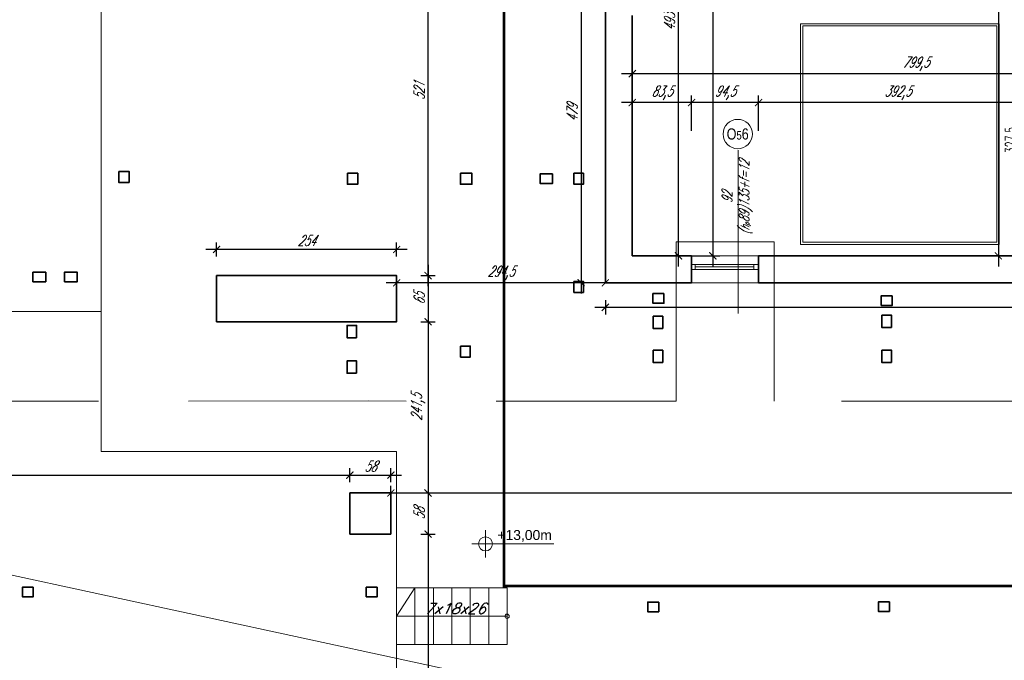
# Model space of a CAD drawing. Header units: millimetres. Extents: x 402 to 79005, y -7782 to 89952.
# Tile 11 of 256: x 25107 to 26496, y 7051 to 7954. Entities that reach past the tile are written whole.
import ezdxf
from ezdxf.enums import TextEntityAlignment as Align

# ---------------------------------------------------------------- set-up
doc = ezdxf.new("R2010")
doc.units = ezdxf.units.MM
doc.header["$LTSCALE"] = 10
doc.linetypes.add('DASHED', pattern=[19.05, 12.7, -6.35])
doc.layers.get('0').update_dxf_attribs({"lineweight": 0})
doc.layers.get('Defpoints').update_dxf_attribs({"color": 253})
for name, color, linetype, lineweight in [('01-2_konstrukcja dachu', 253, 'Continuous', 35), ('01_ściany', 253, 'Continuous', 35), ('03-01_okna', 253, 'Continuous', 15), ('03-02_schody', 253, 'Continuous', 5), ('04-1_widok', 253, 'Continuous', 5), ('04-2_nad', 253, 'DASHED', 5), ('05-01_wymiary', 253, 'Continuous', 5), ('05-03_opis', 253, 'Continuous', 5), ('0_A_DŹWIG OSOBOWY', 5, 'Continuous', 0), ('0_A_GRANICA OPRACOWANIA', 1, 'Continuous', 0), ('0_A_WYMIAROWANIE', 1, 'Continuous', 5), ('0_SZKLANA ELEWACJA SZYBU WINDOWEGO', 132, 'Continuous', 0)]:
    doc.layers.add(name, color=color, linetype=linetype, lineweight=lineweight)
doc.styles.add('arial', font='ARIAL.TTF')
doc.styles.add('ariel', font='ARIAL.TTF', dxfattribs={"width": 0.8})
doc.styles.add('ariel_wym', font='simplex.shx', dxfattribs={"width": 0.65, "oblique": 25})
doc.styles.add('SIMPLEXD', font='simplex.shx', dxfattribs={"width": 0.6})
doc.dimstyles.new('1-100', dxfattribs={"dimtxt": 16, "dimasz": 5, "dimexe": 0, "dimexo": 0, "dimgap": 5, "dimtad": 1, "dimdec": 1, "dimtxsty": 'SIMPLEXD', "dimcen": 5, "dimclrt": 256, "dimadec": 0, "dimazin": 0, "dimtfac": 1, "dimtdec": 0, "dimtix": 1, "dimtmove": 1, "dimatfit": 3, "dimldrblk": 'LP', "dimfxl": 0, "dimarcsym": 0})
doc.dimstyles.new('ariel 50', dxfattribs={"dimtxt": 15, "dimasz": 10, "dimexe": 10, "dimexo": 0, "dimgap": 5, "dimtad": 1, "dimdec": 1, "dimrnd": 0.5, "dimtxsty": 'ariel_wym', "dimblk": 'ARCHTICK', "dimcen": 2.5, "dimdle": 15, "dimazin": 0, "dimtfac": 1, "dimtdec": 1, "dimtix": 1, "dimtmove": 0, "dimatfit": 3, "dimldrblk": 'DOT', "dimfxl": 0, "dimarcsym": 0})
doc.dimstyles.new('ariel 50 wnętrze', dxfattribs={"dimtxt": 15, "dimasz": 10, "dimexe": 10, "dimexo": 0, "dimgap": 5, "dimtad": 1, "dimdec": 1, "dimrnd": 0.5, "dimtxsty": 'ariel_wym', "dimblk": 'ARCHTICK', "dimcen": 2.5, "dimdle": 15, "dimazin": 0, "dimtfac": 1, "dimtdec": 1, "dimtix": 1, "dimtmove": 0, "dimatfit": 3, "dimldrblk": 'DOT', "dimfxl": 0, "dimarcsym": 0})

# ---------------------------------------------------------------- blocks, each defined once
blk = doc.blocks.new('_ArchTick')
at = {"color": 0, "linetype": 'ByBlock', "const_width": 0.15}
blk.add_lwpolyline([(-0.5, -0.5), (0.5, 0.5)], dxfattribs=at)
blk = doc.blocks.new('*D3452')
at = {"layer": '05-01_wymiary', "color": 0, "lineweight": -2}
for p, q in [((26036.7, 7605.9), (26036.7, 8128.9)), ((25996.7, 8113.9), (26046.7, 8113.9)), ((25996.7, 7620.9), (26046.7, 7620.9))]:
    blk.add_line(p, q, dxfattribs=at)
at = {"layer": 'Defpoints', "color": 0, "lineweight": 0}
for p in [(25885.1, 8113.9), (26036.7, 8113.9), (25971.6, 7620.9)]:
    blk.add_point(p, dxfattribs=at)
at = {"layer": '05-01_wymiary', "color": 0, "lineweight": -2, "xscale": 10, "yscale": 10, "zscale": 10}
for p, rotation in [((26036.7, 8113.9), 90), ((26036.7, 7620.9), 270)]:
    blk.add_blockref('_ArchTick', p, dxfattribs=dict(at, rotation=rotation))
at = {"layer": '05-01_wymiary', "color": 0, "insert": (26024.2, 7950.7), "char_height": 15, "attachment_point": 5, "rotation": 90, "style": 'ariel_wym'}
blk.add_mtext('493', dxfattribs=at)
blk = doc.blocks.new('_Dot')
at = {"color": 0, "linetype": 'ByBlock', "lineweight": -2}
blk.add_line((-0.5, 0), (-1, 0), dxfattribs=at)
at = {"color": 0, "linetype": 'ByBlock', "const_width": 0.5}
blk.add_lwpolyline([(-0.25, 0, 1), (0.25, 0, 1)], format="xyb", close=True, dxfattribs=at)
blk = doc.blocks.new('*D3456')
at = {"layer": '05-01_wymiary', "color": 0, "lineweight": -2}
for p, q in [((26085.2, 8413.9), (26085.2, 7605.9)), ((26045.2, 8398.9), (26095.2, 8398.9)), ((26045.2, 7620.9), (26095.2, 7620.9))]:
    blk.add_line(p, q, dxfattribs=at)
at = {"layer": 'Defpoints', "color": 0, "lineweight": 0}
for p in [(25177.7, 8398.9), (25971.6, 7620.9), (26085.2, 7620.9)]:
    blk.add_point(p, dxfattribs=at)
at = {"layer": '05-01_wymiary', "color": 0, "lineweight": -2, "xscale": 10, "yscale": 10, "zscale": 10}
for p, rotation in [((26085.2, 8398.9), 90), ((26085.2, 7620.9), 270)]:
    blk.add_blockref('_ArchTick', p, dxfattribs=dict(at, rotation=rotation))
at = {"layer": '05-01_wymiary', "color": 0, "insert": (26072.7, 8009.9), "char_height": 15, "attachment_point": 5, "rotation": 90, "style": 'ariel_wym'}
blk.add_mtext('778', dxfattribs=at)
blk = doc.blocks.new('*D3504')
at = {"layer": '05-01_wymiary', "color": 0, "lineweight": -2}
for p, q in [((26488, 9358.9), (26488, 7605.9)), ((26528, 9343.9), (26478, 9343.9)), ((26528, 7620.9), (26478, 7620.9))]:
    blk.add_line(p, q, dxfattribs=at)
at = {"layer": 'Defpoints', "color": 0, "lineweight": 0}
for p in [(26771.2, 9343.9), (26488, 7620.9), (26771.2, 7620.9)]:
    blk.add_point(p, dxfattribs=at)
at = {"layer": '05-01_wymiary', "color": 0, "lineweight": -2, "xscale": 10, "yscale": 10, "zscale": 10}
for p, rotation in [((26488, 9343.9), 90), ((26488, 7620.9), 270)]:
    blk.add_blockref('_ArchTick', p, dxfattribs=dict(at, rotation=rotation))
at = {"layer": '05-01_wymiary', "color": 0, "insert": (26475.5, 8482.4), "char_height": 15, "attachment_point": 5, "rotation": 90, "style": 'ariel_wym'}
blk.add_mtext('1723', dxfattribs=at)
blk = doc.blocks.new('*D3541')
at = {"layer": '05-01_wymiary', "color": 0, "lineweight": -2}
for p, q in [((26557.3, 7837), (26134.8, 7837)), ((26149.8, 7797), (26149.8, 7847)), ((26542.3, 7797), (26542.3, 7847))]:
    blk.add_line(p, q, dxfattribs=at)
at = {"layer": 'Defpoints', "color": 0, "lineweight": 0}
for p in [(26149.8, 7837), (26149.8, 7582.9), (26542.3, 7582.9)]:
    blk.add_point(p, dxfattribs=at)
at = {"layer": '05-01_wymiary', "color": 0, "lineweight": -2, "xscale": 10, "yscale": 10, "zscale": 10, "rotation": 180}
blk.add_blockref('_ArchTick', (26149.8, 7837), dxfattribs=at)
at = {"layer": '05-01_wymiary', "color": 0, "lineweight": -2, "xscale": 10, "yscale": 10, "zscale": 10}
blk.add_blockref('_ArchTick', (26542.3, 7837), dxfattribs=at)
at = {"layer": '05-01_wymiary', "color": 0, "insert": (26346.1, 7850.9), "char_height": 15, "attachment_point": 5, "style": 'ariel_wym'}
blk.add_mtext('392,5', dxfattribs=at)
blk = doc.blocks.new('*D3542')
at = {"layer": '05-01_wymiary', "color": 0, "lineweight": -2}
for p, q in [((26164.8, 7837), (26040.3, 7837)), ((26055.3, 7797), (26055.3, 7847)), ((26149.8, 7797), (26149.8, 7847))]:
    blk.add_line(p, q, dxfattribs=at)
at = {"layer": 'Defpoints', "color": 0, "lineweight": 0}
for p in [(26055.3, 7837), (26055.3, 7582.9), (26149.8, 7582.9)]:
    blk.add_point(p, dxfattribs=at)
at = {"layer": '05-01_wymiary', "color": 0, "lineweight": -2, "xscale": 10, "yscale": 10, "zscale": 10, "rotation": 180}
blk.add_blockref('_ArchTick', (26055.3, 7837), dxfattribs=at)
at = {"layer": '05-01_wymiary', "color": 0, "lineweight": -2, "xscale": 10, "yscale": 10, "zscale": 10}
blk.add_blockref('_ArchTick', (26149.8, 7837), dxfattribs=at)
at = {"layer": '05-01_wymiary', "color": 0, "insert": (26102.6, 7850.9), "char_height": 15, "attachment_point": 5, "style": 'ariel_wym'}
blk.add_mtext('94,5', dxfattribs=at)
blk = doc.blocks.new('*D3543')
at = {"layer": '05-01_wymiary', "color": 0, "lineweight": -2}
for p, q in [((26070.3, 7837), (25956.6, 7837)), ((25971.6, 7797), (25971.6, 7847)), ((26055.3, 7797), (26055.3, 7847))]:
    blk.add_line(p, q, dxfattribs=at)
at = {"layer": 'Defpoints', "color": 0, "lineweight": 0}
for p in [(25971.6, 7837), (25971.6, 7620.9), (26055.3, 7582.9)]:
    blk.add_point(p, dxfattribs=at)
at = {"layer": '05-01_wymiary', "color": 0, "lineweight": -2, "xscale": 10, "yscale": 10, "zscale": 10, "rotation": 180}
blk.add_blockref('_ArchTick', (25971.6, 7837), dxfattribs=at)
at = {"layer": '05-01_wymiary', "color": 0, "lineweight": -2, "xscale": 10, "yscale": 10, "zscale": 10}
blk.add_blockref('_ArchTick', (26055.3, 7837), dxfattribs=at)
at = {"layer": '05-01_wymiary', "color": 0, "insert": (26013.5, 7850.9), "char_height": 15, "attachment_point": 5, "style": 'ariel_wym'}
blk.add_mtext('83,5', dxfattribs=at)
blk = doc.blocks.new('*D3544')
at = {"layer": '05-01_wymiary', "color": 0, "lineweight": -2}
for p, q in [((25956.6, 7877.8), (26786.2, 7877.8)), ((25971.6, 7837.8), (25971.6, 7887.8)), ((26771.2, 7837.8), (26771.2, 7887.8))]:
    blk.add_line(p, q, dxfattribs=at)
at = {"layer": 'Defpoints', "color": 0, "lineweight": 0}
for p in [(26771.2, 7877.8), (25971.6, 7620.9), (26771.2, 7620.9)]:
    blk.add_point(p, dxfattribs=at)
at = {"layer": '05-01_wymiary', "color": 0, "lineweight": -2, "xscale": 10, "yscale": 10, "zscale": 10, "rotation": 180}
blk.add_blockref('_ArchTick', (25971.6, 7877.8), dxfattribs=at)
at = {"layer": '05-01_wymiary', "color": 0, "lineweight": -2, "xscale": 10, "yscale": 10, "zscale": 10}
blk.add_blockref('_ArchTick', (26771.2, 7877.8), dxfattribs=at)
at = {"layer": '05-01_wymiary', "color": 0, "insert": (26371.4, 7891.7), "char_height": 15, "attachment_point": 5, "style": 'ariel_wym'}
blk.add_mtext('799,5', dxfattribs=at)
blk = doc.blocks.new('*D3579')
at = {"layer": '05-01_wymiary', "color": 0, "lineweight": -2}
for p, q in [((25899.4, 8076.9), (25899.4, 7567.9)), ((25909.4, 8061.9), (25889.4, 8061.9)), ((25909.4, 7582.9), (25889.4, 7582.9))]:
    blk.add_line(p, q, dxfattribs=at)
at = {"layer": 'Defpoints', "color": 0, "lineweight": 0}
for p in [(25933.6, 8061.9), (25899.4, 7582.9), (25933.6, 7582.9)]:
    blk.add_point(p, dxfattribs=at)
at = {"layer": '05-01_wymiary', "color": 0, "lineweight": -2, "xscale": 10, "yscale": 10, "zscale": 10}
for p, rotation in [((25899.4, 8061.9), 90), ((25899.4, 7582.9), 270)]:
    blk.add_blockref('_ArchTick', p, dxfattribs=dict(at, rotation=rotation))
at = {"layer": '05-01_wymiary', "color": 0, "insert": (25886.9, 7822.4), "char_height": 15, "attachment_point": 5, "rotation": 90, "style": 'ariel_wym'}
blk.add_mtext('479', dxfattribs=at)
blk = doc.blocks.new('*D3580')
at = {"layer": '05-01_wymiary', "color": 0, "lineweight": -2}
for p, q in [((25933.6, 7558.4), (25933.6, 7538.4)), ((27326.5, 7558.4), (27326.5, 7538.4)), ((25918.6, 7548.4), (27341.5, 7548.4))]:
    blk.add_line(p, q, dxfattribs=at)
at = {"layer": 'Defpoints', "color": 0, "lineweight": 0}
for p in [(25933.6, 7582.9), (27326.5, 7582.9), (27326.5, 7548.4)]:
    blk.add_point(p, dxfattribs=at)
at = {"layer": '05-01_wymiary', "color": 0, "lineweight": -2, "xscale": 10, "yscale": 10, "zscale": 10, "rotation": 180}
blk.add_blockref('_ArchTick', (25933.6, 7548.4), dxfattribs=at)
at = {"layer": '05-01_wymiary', "color": 0, "lineweight": -2, "xscale": 10, "yscale": 10, "zscale": 10}
blk.add_blockref('_ArchTick', (27326.5, 7548.4), dxfattribs=at)
at = {"layer": '05-01_wymiary', "color": 0, "insert": (26630.1, 7560.9), "char_height": 15, "attachment_point": 5, "style": 'ariel_wym'}
blk.add_mtext('1393', dxfattribs=at)
blk = doc.blocks.new('*D3581')
at = {"layer": '05-01_wymiary', "color": 0, "lineweight": -2}
for p, q in [((25639.2, 7582.9), (25639.2, 7592.9)), ((25933.6, 7582.9), (25933.6, 7592.9)), ((25948.6, 7582.9), (25624.2, 7582.9))]:
    blk.add_line(p, q, dxfattribs=at)
at = {"layer": 'Defpoints', "color": 0, "lineweight": 0}
for p in [(25639.2, 7582.9), (25639.2, 7582.9), (25933.6, 7582.9)]:
    blk.add_point(p, dxfattribs=at)
at = {"layer": '05-01_wymiary', "color": 0, "lineweight": -2, "xscale": 10, "yscale": 10, "zscale": 10, "rotation": 180}
blk.add_blockref('_ArchTick', (25639.2, 7582.9), dxfattribs=at)
at = {"layer": '05-01_wymiary', "color": 0, "lineweight": -2, "xscale": 10, "yscale": 10, "zscale": 10}
blk.add_blockref('_ArchTick', (25933.6, 7582.9), dxfattribs=at)
at = {"layer": '05-01_wymiary', "color": 0, "insert": (25786.4, 7596.8), "char_height": 15, "attachment_point": 5, "style": 'ariel_wym'}
blk.add_mtext('294,5', dxfattribs=at)
blk = doc.blocks.new('*D3582')
at = {"layer": '05-01_wymiary', "color": 0, "lineweight": -2}
for p, q in [((25683.5, 7608), (25683.5, 7513)), ((25673.5, 7593), (25693.5, 7593)), ((25673.5, 7528), (25693.5, 7528))]:
    blk.add_line(p, q, dxfattribs=at)
at = {"layer": 'Defpoints', "color": 0, "lineweight": 0}
for p in [(25639.2, 7593), (25639.2, 7528), (25683.5, 7528)]:
    blk.add_point(p, dxfattribs=at)
at = {"layer": '05-01_wymiary', "color": 0, "lineweight": -2, "xscale": 10, "yscale": 10, "zscale": 10}
for p, rotation in [((25683.5, 7593), 90), ((25683.5, 7528), 270)]:
    blk.add_blockref('_ArchTick', p, dxfattribs=dict(at, rotation=rotation))
at = {"layer": '05-01_wymiary', "color": 0, "insert": (25671, 7560.5), "char_height": 15, "attachment_point": 5, "rotation": 90, "style": 'ariel_wym'}
blk.add_mtext('65', dxfattribs=at)
blk = doc.blocks.new('*D3583')
at = {"layer": '05-01_wymiary', "color": 0, "lineweight": -2}
for p, q in [((25385.2, 7619.9), (25385.2, 7639.9)), ((25639.2, 7619.9), (25639.2, 7639.9)), ((25654.2, 7629.9), (25370.2, 7629.9))]:
    blk.add_line(p, q, dxfattribs=at)
at = {"layer": 'Defpoints', "color": 0, "lineweight": 0}
for p in [(25385.2, 7629.9), (25385.2, 7593), (25639.2, 7593)]:
    blk.add_point(p, dxfattribs=at)
at = {"layer": '05-01_wymiary', "color": 0, "lineweight": -2, "xscale": 10, "yscale": 10, "zscale": 10, "rotation": 180}
blk.add_blockref('_ArchTick', (25385.2, 7629.9), dxfattribs=at)
at = {"layer": '05-01_wymiary', "color": 0, "lineweight": -2, "xscale": 10, "yscale": 10, "zscale": 10}
blk.add_blockref('_ArchTick', (25639.2, 7629.9), dxfattribs=at)
at = {"layer": '05-01_wymiary', "color": 0, "insert": (25512.2, 7642.4), "char_height": 15, "attachment_point": 5, "style": 'ariel_wym'}
blk.add_mtext('254', dxfattribs=at)
blk = doc.blocks.new('*D3584')
at = {"layer": '05-01_wymiary', "color": 0, "lineweight": -2}
for p, q in [((25683.5, 7578), (25683.5, 8128.9)), ((25673.5, 8113.9), (25693.5, 8113.9)), ((25673.5, 7593), (25693.5, 7593))]:
    blk.add_line(p, q, dxfattribs=at)
at = {"layer": 'Defpoints', "color": 0, "lineweight": 0}
for p in [(25656.4, 8113.9), (25683.5, 8113.9), (25639.2, 7593)]:
    blk.add_point(p, dxfattribs=at)
at = {"layer": '05-01_wymiary', "color": 0, "lineweight": -2, "xscale": 10, "yscale": 10, "zscale": 10}
for p, rotation in [((25683.5, 8113.9), 90), ((25683.5, 7593), 270)]:
    blk.add_blockref('_ArchTick', p, dxfattribs=dict(at, rotation=rotation))
at = {"layer": '05-01_wymiary', "color": 0, "insert": (25671, 7853.4), "char_height": 15, "attachment_point": 5, "rotation": 90, "style": 'ariel_wym'}
blk.add_mtext('521', dxfattribs=at)
blk = doc.blocks.new('*D3588')
at = {"layer": '05-01_wymiary', "color": 0, "lineweight": -2}
for p, q in [((24218.7, 7301.7), (24218.7, 7321.7)), ((25573.1, 7301.7), (25573.1, 7321.7)), ((24203.7, 7311.7), (25588.1, 7311.7))]:
    blk.add_line(p, q, dxfattribs=at)
at = {"layer": 'Defpoints', "color": 0, "lineweight": 0}
for p in [(25573.1, 7311.7), (24218.7, 7286.5), (25573.1, 7286.5)]:
    blk.add_point(p, dxfattribs=at)
at = {"layer": '05-01_wymiary', "color": 0, "lineweight": -2, "xscale": 10, "yscale": 10, "zscale": 10, "rotation": 180}
blk.add_blockref('_ArchTick', (24218.7, 7311.7), dxfattribs=at)
at = {"layer": '05-01_wymiary', "color": 0, "lineweight": -2, "xscale": 10, "yscale": 10, "zscale": 10}
blk.add_blockref('_ArchTick', (25573.1, 7311.7), dxfattribs=at)
at = {"layer": '05-01_wymiary', "color": 0, "insert": (24895.9, 7325.6), "char_height": 15, "attachment_point": 5, "style": 'ariel_wym'}
blk.add_mtext('1354,5', dxfattribs=at)
blk = doc.blocks.new('*D3589')
at = {"layer": '05-01_wymiary', "color": 0, "lineweight": -2}
for p, q in [((25573.1, 7301.7), (25573.1, 7321.7)), ((25631.1, 7301.7), (25631.1, 7321.7)), ((25558.1, 7311.7), (25646.1, 7311.7))]:
    blk.add_line(p, q, dxfattribs=at)
at = {"layer": 'Defpoints', "color": 0, "lineweight": 0}
for p in [(25631.1, 7311.7), (25573.1, 7286.5), (25631.1, 7286.5)]:
    blk.add_point(p, dxfattribs=at)
at = {"layer": '05-01_wymiary', "color": 0, "lineweight": -2, "xscale": 10, "yscale": 10, "zscale": 10, "rotation": 180}
blk.add_blockref('_ArchTick', (25573.1, 7311.7), dxfattribs=at)
at = {"layer": '05-01_wymiary', "color": 0, "lineweight": -2, "xscale": 10, "yscale": 10, "zscale": 10}
blk.add_blockref('_ArchTick', (25631.1, 7311.7), dxfattribs=at)
at = {"layer": '05-01_wymiary', "color": 0, "insert": (25602.1, 7324.2), "char_height": 15, "attachment_point": 5, "style": 'ariel_wym'}
blk.add_mtext('58', dxfattribs=at)
blk = doc.blocks.new('*D3590')
at = {"layer": '05-01_wymiary', "color": 0, "lineweight": -2}
for p, q in [((25631.1, 7286.5), (25631.1, 7296.5)), ((27686.2, 7286.5), (27686.2, 7296.5)), ((25616.1, 7286.5), (27701.2, 7286.5))]:
    blk.add_line(p, q, dxfattribs=at)
at = {"layer": 'Defpoints', "color": 0, "lineweight": 0}
for p in [(25631.1, 7286.5), (27686.2, 7286.5), (27686.2, 7286.5)]:
    blk.add_point(p, dxfattribs=at)
at = {"layer": '05-01_wymiary', "color": 0, "lineweight": -2, "xscale": 10, "yscale": 10, "zscale": 10, "rotation": 180}
blk.add_blockref('_ArchTick', (25631.1, 7286.5), dxfattribs=at)
at = {"layer": '05-01_wymiary', "color": 0, "lineweight": -2, "xscale": 10, "yscale": 10, "zscale": 10}
blk.add_blockref('_ArchTick', (27686.2, 7286.5), dxfattribs=at)
at = {"layer": '05-01_wymiary', "color": 0, "insert": (26658.7, 7299), "char_height": 15, "attachment_point": 5, "style": 'ariel_wym'}
blk.add_mtext('2055', dxfattribs=at)
blk = doc.blocks.new('*D3591')
at = {"layer": '05-01_wymiary', "color": 0, "lineweight": -2}
for p, q in [((25683.5, 7543), (25683.5, 7271.5)), ((25673.5, 7528), (25693.5, 7528)), ((25673.5, 7286.5), (25693.5, 7286.5))]:
    blk.add_line(p, q, dxfattribs=at)
at = {"layer": 'Defpoints', "color": 0, "lineweight": 0}
for p in [(25639.2, 7528), (25631.1, 7286.5), (25683.5, 7286.5)]:
    blk.add_point(p, dxfattribs=at)
at = {"layer": '05-01_wymiary', "color": 0, "lineweight": -2, "xscale": 10, "yscale": 10, "zscale": 10}
for p, rotation in [((25683.5, 7528), 90), ((25683.5, 7286.5), 270)]:
    blk.add_blockref('_ArchTick', p, dxfattribs=dict(at, rotation=rotation))
at = {"layer": '05-01_wymiary', "color": 0, "insert": (25669.6, 7407.3), "char_height": 15, "attachment_point": 5, "rotation": 90, "style": 'ariel_wym'}
blk.add_mtext('241,5', dxfattribs=at)
blk = doc.blocks.new('*D3592')
at = {"layer": '05-01_wymiary', "color": 0, "lineweight": -2}
for p, q in [((25683.5, 7301.5), (25683.5, 7213.5)), ((25673.5, 7286.5), (25693.5, 7286.5)), ((25673.5, 7228.5), (25693.5, 7228.5))]:
    blk.add_line(p, q, dxfattribs=at)
at = {"layer": 'Defpoints', "color": 0, "lineweight": 0}
for p in [(25631.1, 7286.5), (25631.1, 7228.5), (25683.5, 7228.5)]:
    blk.add_point(p, dxfattribs=at)
at = {"layer": '05-01_wymiary', "color": 0, "lineweight": -2, "xscale": 10, "yscale": 10, "zscale": 10}
for p, rotation in [((25683.5, 7286.5), 90), ((25683.5, 7228.5), 270)]:
    blk.add_blockref('_ArchTick', p, dxfattribs=dict(at, rotation=rotation))
at = {"layer": '05-01_wymiary', "color": 0, "insert": (25671, 7257.5), "char_height": 15, "attachment_point": 5, "rotation": 90, "style": 'ariel_wym'}
blk.add_mtext('58', dxfattribs=at)
blk = doc.blocks.new('*D3593')
at = {"layer": '05-01_wymiary', "color": 0, "lineweight": -2}
for p, q in [((25683.5, 7243.5), (25683.5, 6653.9)), ((25673.5, 7228.5), (25693.5, 7228.5)), ((25673.5, 6668.9), (25693.5, 6668.9))]:
    blk.add_line(p, q, dxfattribs=at)
at = {"layer": 'Defpoints', "color": 0, "lineweight": 0}
for p in [(25631.1, 7228.5), (25656.2, 6668.9), (25683.5, 6668.9)]:
    blk.add_point(p, dxfattribs=at)
at = {"layer": '05-01_wymiary', "color": 0, "lineweight": -2, "xscale": 10, "yscale": 10, "zscale": 10}
for p, rotation in [((25683.5, 7228.5), 90), ((25683.5, 6668.9), 270)]:
    blk.add_blockref('_ArchTick', p, dxfattribs=dict(at, rotation=rotation))
at = {"layer": '05-01_wymiary', "color": 0, "insert": (25669.6, 6948.7), "char_height": 15, "attachment_point": 5, "rotation": 90, "style": 'ariel_wym'}
blk.add_mtext('559,5', dxfattribs=at)
blk = doc.blocks.new('kota rzutowa')
at = {"ltscale": 0.5}
for p, q in [((0, -20.6), (0, 20.6)), ((-20.6, 0), (102.8, 0))]:
    blk.add_line(p, q, dxfattribs=at)
blk.add_circle((0, 0), 10.6, dxfattribs=at)
at = {"ltscale": 0.5, "style": 'arial'}
blk.add_attdef('POZ._POSADKI_WYKOŃCZONWJ', text='', height=15, dxfattribs=at).set_placement((17.9, 1.4), align=Align.BOTTOM_LEFT)
blk.add_attdef('POZ._POSADZKI_KONSTRUKCJA', text='', height=15, dxfattribs=at).set_placement((17, -5), align=Align.TOP_LEFT)
blk = doc.blocks.new('*D4054')
at = {"layer": '0_A_WYMIAROWANIE', "color": 0, "lineweight": -2}
for p, q in [((26209, 7978.3), (26209, 7983.3)), ((26484, 7983.3), (26214, 7983.3)), ((26489, 7978.3), (26489, 7983.3))]:
    blk.add_line(p, q, dxfattribs=at)
at = {"layer": '0_A_WYMIAROWANIE', "color": 0, "lineweight": 9}
for points in [[(26214, 7984.1), (26214, 7982.5), (26209, 7983.3)], [(26484, 7982.5), (26484, 7984.1), (26489, 7983.3)]]:
    blk.add_solid(points, dxfattribs=at)
at = {"layer": 'Defpoints', "color": 0, "lineweight": 9}
for p in [(26209, 7983.3), (26209, 7938.1), (26489, 7938.1)]:
    blk.add_point(p, dxfattribs=at)
at = {"layer": '0_A_WYMIAROWANIE', "insert": (26349, 7996.3), "char_height": 16, "attachment_point": 5, "style": 'SIMPLEXD'}
blk.add_mtext('280', dxfattribs=at)
blk = doc.blocks.new('LP')
for p, q in [((0, 0), (-1, 0)), ((0, 1), (0, 0)), ((0, -1), (0, 0)), ((0, 0), (1, 0))]:
    blk.add_line(p, q)
at = {"const_width": 0.2}
blk.add_lwpolyline([(0.71, 0.71), (-0.71, -0.71)], dxfattribs=at)
blk = doc.blocks.new('*D4055')
at = {"layer": '0_A_WYMIAROWANIE', "color": 0, "lineweight": -2}
for p, q in [((26517.7, 7948), (26522.7, 7948)), ((26522.7, 7943), (26522.7, 7625.5)), ((26517.7, 7620.5), (26522.7, 7620.5))]:
    blk.add_line(p, q, dxfattribs=at)
at = {"layer": '0_A_WYMIAROWANIE', "color": 0, "lineweight": 9}
for points in [[(26523.5, 7943), (26521.9, 7943), (26522.7, 7948)], [(26521.9, 7625.5), (26523.5, 7625.5), (26522.7, 7620.5)]]:
    blk.add_solid(points, dxfattribs=at)
at = {"layer": 'Defpoints', "color": 0, "lineweight": 9}
for p in [(26489, 7948), (26489, 7620.5), (26522.7, 7620.5)]:
    blk.add_point(p, dxfattribs=at)
at = {"layer": '0_A_WYMIAROWANIE', "insert": (26508.2, 7784.2), "char_height": 16, "attachment_point": 5, "rotation": 90, "style": 'SIMPLEXD'}
blk.add_mtext('327,5', dxfattribs=at)

msp = doc.modelspace()

# ---------------------------------------------------------------- linework, layer by layer
at = {"layer": '01-2_konstrukcja dachu'}
for points in [[(25247.264, 7739.858), (25261.764, 7739.858), (25261.764, 7724.358), (25247.264, 7724.358)], [(25569.764, 7737.358), (25584.264, 7737.358), (25584.264, 7721.858), (25569.764, 7721.858)], [(25729.264, 7737.358), (25745.264, 7737.358), (25745.264, 7721.858), (25729.264, 7721.858)], [(25859.122, 7736.495), (25859.122, 7722.995), (25841.622, 7722.995), (25841.622, 7736.495)], [(25889.264, 7737.358), (25902.764, 7737.358), (25902.764, 7721.858), (25889.264, 7721.858)], [(25126.115, 7584.358), (25126.115, 7597.858), (25144.115, 7597.858), (25144.115, 7584.358)], [(25170.61, 7584.358), (25170.61, 7597.858), (25188.61, 7597.858), (25188.61, 7584.358)], [(25889.264, 7584.858), (25902.764, 7584.858), (25902.764, 7569.358), (25889.264, 7569.358)], [(26016.192, 7567.615), (26016.192, 7554.115), (26000.692, 7554.115), (26000.692, 7567.615)], [(26338.192, 7564.615), (26338.192, 7551.115), (26322.692, 7551.115), (26322.692, 7564.615)], [(26014.616, 7518.253), (26001.116, 7518.253), (26001.116, 7535.753), (26014.616, 7535.753)], [(26337.255, 7519.753), (26323.755, 7519.753), (26323.755, 7537.253), (26337.255, 7537.253)], [(25582.746, 7505.417), (25569.246, 7505.417), (25569.246, 7522.917), (25582.746, 7522.917)], [(25729.425, 7493.712), (25742.925, 7493.712), (25742.925, 7478.212), (25729.425, 7478.212)], [(26014.616, 7470.355), (26001.116, 7470.355), (26001.116, 7487.855), (26014.616, 7487.855)], [(26337.255, 7470.355), (26323.755, 7470.355), (26323.755, 7487.855), (26337.255, 7487.855)], [(25582.746, 7455.358), (25569.246, 7455.358), (25569.246, 7472.858), (25582.746, 7472.858)], [(25126.693, 7153.634), (25126.693, 7140.134), (25111.193, 7140.134), (25111.193, 7153.634)], [(25611.898, 7153.634), (25611.898, 7140.134), (25596.398, 7140.134), (25596.398, 7153.634)], [(26008.834, 7132.634), (26008.834, 7119.134), (25993.334, 7119.134), (25993.334, 7132.634)], [(26334.234, 7132.925), (26334.234, 7119.425), (26318.734, 7119.425), (26318.734, 7132.925)]]:
    msp.add_lwpolyline(points, close=True, dxfattribs=at)
at = {"layer": '01_ściany'}
for p, q in [((25933.601, 7582.855), (25933.601, 8061.877)), ((25971.601, 7620.855), (25971.601, 7959.753)), ((26055.349, 7620.855), (25971.601, 7620.855)), ((26055.349, 7582.855), (26055.349, 7620.855)), ((26542.349, 7620.855), (26149.849, 7620.855)), ((26149.849, 7582.855), (26149.849, 7620.855)), ((26055.349, 7582.855), (25933.601, 7582.855)), ((26542.349, 7582.855), (26149.849, 7582.855)), ((25573.126, 7286.543), (25573.126, 7228.543)), ((25631.126, 7286.543), (25573.126, 7286.543)), ((25631.126, 7228.543), (25631.126, 7286.543)), ((25573.126, 7228.543), (25631.126, 7228.543))]:
    msp.add_line(p, q, dxfattribs=at)
msp.add_lwpolyline([(25385.181, 7592.959), (25639.181, 7592.959), (25639.181, 7527.959), (25385.181, 7527.959)], close=True, dxfattribs=at)
at = {"layer": '03-01_okna'}
msp.add_line((26149.849, 7620.855), (26055.349, 7620.855), dxfattribs=at)
at = {"layer": '03-01_okna', "linetype": 'Continuous', "lineweight": 0}
for p, q in [((26149.849, 7608.855), (26055.349, 7608.855)), ((26149.849, 7601.865), (26055.349, 7601.865)), ((26060.522, 7608.855), (26060.522, 7601.865)), ((26142.86, 7605.36), (26060.522, 7605.36)), ((26142.86, 7608.855), (26142.86, 7601.865))]:
    msp.add_line(p, q, dxfattribs=at)
at = {"layer": '03-02_schody'}
for p, q in [((25639.065, 7152.776), (25795.065, 7152.776)), ((25639.065, 7112.776), (25665.065, 7152.776)), ((25639.065, 7152.776), (25639.065, 7072.776)), ((25665.065, 7152.776), (25665.065, 7072.776)), ((25691.065, 7152.776), (25691.065, 7072.776)), ((25717.065, 7152.776), (25717.065, 7072.776)), ((25743.065, 7152.776), (25743.065, 7072.776)), ((25769.065, 7152.776), (25769.065, 7072.776)), ((25795.065, 7152.776), (25795.065, 7072.776)), ((25795.065, 7152.776), (25795.065, 7072.776)), ((25639.065, 7112.776), (25795.065, 7112.776)), ((25639.065, 7072.776), (25795.065, 7072.776))]:
    msp.add_line(p, q, dxfattribs=at)
msp.add_circle((25795.065, 7112.776), 3, dxfattribs=at)
at = {"layer": '04-1_widok'}
for p, q in [((25222.601, 8113.855), (25222.601, 7344.855)), ((26055.349, 7582.855), (26149.849, 7582.855)), ((24567.654, 7542.358), (25222.601, 7542.358)), ((25639.065, 7344.855), (25222.601, 7344.855)), ((25639.065, 7344.855), (25639.065, 6668.855))]:
    msp.add_line(p, q, dxfattribs=at)
at = {"layer": '04-2_nad', "ltscale": 2}
for p, q in [((26171.599, 7640.855), (26033.599, 7640.855)), ((26033.599, 7640.855), (26033.599, 7416.142)), ((26171.599, 7640.855), (26171.599, 7416.134)), ((25599.41, 7416.235), (24724.588, 7416.134)), ((26033.599, 7416.142), (25599.41, 7416.235)), ((26520.599, 7416.134), (26171.599, 7416.134))]:
    msp.add_line(p, q, dxfattribs=at)
at = {"layer": '05-03_opis', "lineweight": 0}
msp.add_line((26120.808, 7539.636), (26120.808, 7769.98), dxfattribs=at)
at = {"layer": '05-03_opis'}
msp.add_line((23185.079, 7582.855), (27686.226, 6611.817), dxfattribs=at)
at = {"layer": '05-03_opis', "lineweight": 0}
msp.add_circle((26120.308, 7792.669), 20.689, dxfattribs=at)
at = {"layer": '0_A_DŹWIG OSOBOWY', "lineweight": 0}
msp.add_lwpolyline([(26211.953, 7945.018), (26485.953, 7945.018), (26485.953, 7640.018), (26211.953, 7640.018)], close=True, dxfattribs=at)
at = {"layer": '0_A_GRANICA OPRACOWANIA', "color": 1, "linetype": 'DASHED', "const_width": 4}
msp.add_lwpolyline([(25790.687, 8549.345), (26803.781, 8549.345), (26803.781, 7155.423), (25790.687, 7155.423)], close=True, dxfattribs=at)
at = {"layer": '0_SZKLANA ELEWACJA SZYBU WINDOWEGO'}
for points in [[(26208.953, 7948.018), (26488.953, 7948.018), (26488.953, 7637.018), (26208.953, 7637.018)], [(26211.953, 7945.018), (26485.953, 7945.018), (26485.953, 7640.018), (26211.953, 7640.018)]]:
    msp.add_lwpolyline(points, close=True, dxfattribs=at)

# ---------------------------------------------------------------- block references
at = {"layer": '05-03_opis', "xscale": 0.9359999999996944, "yscale": 0.9359999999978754, "zscale": 0.9359999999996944}
msp.add_blockref('kota rzutowa', (25764.553, 7214.698), dxfattribs=at).add_auto_attribs({'POZ._POSADKI_WYKOŃCZONWJ': '+13,00m'})

# ---------------------------------------------------------------- texts
at = {"layer": '05-03_opis', "lineweight": 0, "attachment_point": 5}
for s, insert, char_height, width, style in [('O{\\H0.7576x;5}6', (26120.308, 7792.669), 15.84, 75.19353, 'ariel'), ('{\\W1;7x18x26}', (25721.375, 7123.712), 15, 55, 'ariel_wym')]:
    msp.add_mtext(s, dxfattribs=dict(at, insert=insert, char_height=char_height, width=width, style=style))
at = {"layer": '05-03_opis', "lineweight": 0, "insert": (26119.737, 7703.254), "char_height": 14.4, "width": 62.66128, "attachment_point": 5, "rotation": 90, "style": 'ariel_wym'}
msp.add_mtext('92\\P({\\H0.8333x;h\\H0.6x;p}89)135+f=12', dxfattribs=at)

# ---------------------------------------------------------------- dimensions: what is measured, and where the dimension line sits
at = {"layer": '05-01_wymiary'}
for base, p1, p2, dimstyle, picture, middle in [((26487.994, 7620.855), (26771.228, 9343.855), (26771.228, 7620.855), 'ariel 50', '*D3504', (26475.494, 8482.355)), ((26085.162, 7620.855), (25177.654, 8398.855), (25971.601, 7620.855), 'ariel 50', '*D3456', (26072.662, 8009.855)), ((25899.389, 7582.855), (25933.601, 8061.877), (25933.601, 7582.855), 'ariel 50 wnętrze', '*D3579', (25886.889, 7822.366)), ((25683.506, 7527.959), (25639.181, 7592.959), (25639.181, 7527.959), 'ariel 50 wnętrze', '*D3582', (25671.006, 7560.459))]:
    dim = msp.add_linear_dim(base=base, p1=p1, p2=p2, angle=90, dimstyle=dimstyle, dxfattribs=at)
    dim.commit()
    dim.dimension.update_dxf_attribs({"geometry": picture, "text_midpoint": middle})
for base, p1, p2, picture, middle in [((25683.506, 8113.855), (25639.181, 7592.959), (25656.412, 8113.855), '*D3584', (25671.006, 7853.407)), ((25683.506, 7286.543), (25639.181, 7527.959), (25631.126, 7286.543), '*D3591', (25669.578, 7407.251)), ((25683.506, 7228.543), (25631.126, 7286.543), (25631.126, 7228.543), '*D3592', (25671.006, 7257.543)), ((25683.506, 6668.855), (25631.126, 7228.543), (25656.226, 6668.855), '*D3593', (25669.578, 6948.699))]:
    dim = msp.add_linear_dim(base=base, p1=p1, p2=p2, angle=90, dimstyle='ariel 50 wnętrze', override={"dimtmove": 1}, dxfattribs=at)
    dim.commit()
    dim.dimension.update_dxf_attribs({"geometry": picture, "text_midpoint": middle})
dim = msp.add_linear_dim(base=(26036.74, 8113.855), p1=(25971.601, 7620.855), p2=(25885.088, 8113.855), angle=90, dimstyle='ariel 50', dxfattribs=at)
dim.commit()
dim.dimension.update_dxf_attribs({"geometry": '*D3452', "text_midpoint": (26036.74, 7950.715), "dimtype": 160})
for base, p1, p2, dimstyle, picture, middle in [((26771.226, 7877.762), (25971.601, 7620.855), (26771.226, 7620.855), 'ariel 50', '*D3544', (26371.413, 7891.691)), ((25385.181, 7629.893), (25639.181, 7592.959), (25385.181, 7592.959), 'ariel 50 wnętrze', '*D3583', (25512.181, 7642.393)), ((27326.521, 7548.361), (25933.601, 7582.855), (27326.521, 7582.855), 'ariel 50 wnętrze', '*D3580', (26630.061, 7560.861))]:
    dim = msp.add_linear_dim(base=base, p1=p1, p2=p2, dimstyle=dimstyle, dxfattribs=at)
    dim.commit()
    dim.dimension.update_dxf_attribs({"geometry": picture, "text_midpoint": middle})
for base, p1, p2, dimstyle, picture, middle in [((25971.601, 7836.997), (26055.349, 7582.855), (25971.601, 7620.855), 'ariel 50', '*D3543', (26013.475, 7850.925)), ((26055.349, 7836.997), (26149.849, 7582.855), (26055.349, 7582.855), 'ariel 50', '*D3542', (26102.599, 7850.925)), ((26149.849, 7836.997), (26542.349, 7582.855), (26149.849, 7582.855), 'ariel 50', '*D3541', (26346.099, 7850.925)), ((25639.181, 7582.855), (25933.601, 7582.855), (25639.181, 7582.855), 'ariel 50 wnętrze', '*D3581', (25786.391, 7596.784)), ((25573.126, 7311.704), (24218.681, 7286.543), (25573.126, 7286.543), 'ariel 50 wnętrze', '*D3588', (24895.904, 7325.633)), ((25631.126, 7311.704), (25573.126, 7286.543), (25631.126, 7286.543), 'ariel 50 wnętrze', '*D3589', (25602.126, 7324.204)), ((27686.226, 7286.543), (25631.126, 7286.543), (27686.226, 7286.543), 'ariel 50 wnętrze', '*D3590', (26658.676, 7299.043))]:
    dim = msp.add_linear_dim(base=base, p1=p1, p2=p2, dimstyle=dimstyle, override={"dimtmove": 1}, dxfattribs=at)
    dim.commit()
    dim.dimension.update_dxf_attribs({"geometry": picture, "text_midpoint": middle})
at = {"layer": '0_A_WYMIAROWANIE', "color": 1}
dim = msp.add_linear_dim(base=(26208.953, 7983.303), p1=(26488.953, 7938.133), p2=(26208.953, 7938.133), dimstyle='1-100', dxfattribs=at)
dim.commit()
dim.dimension.update_dxf_attribs({"geometry": '*D4054', "text_midpoint": (26348.953, 7996.303)})
dim = msp.add_linear_dim(base=(26522.709, 7620.477), p1=(26488.953, 7948.018), p2=(26488.953, 7620.477), angle=90, dimstyle='1-100', dxfattribs=at)
dim.commit()
dim.dimension.update_dxf_attribs({"geometry": '*D4055', "text_midpoint": (26508.185, 7784.248)})

doc.saveas('drawing.dxf')
